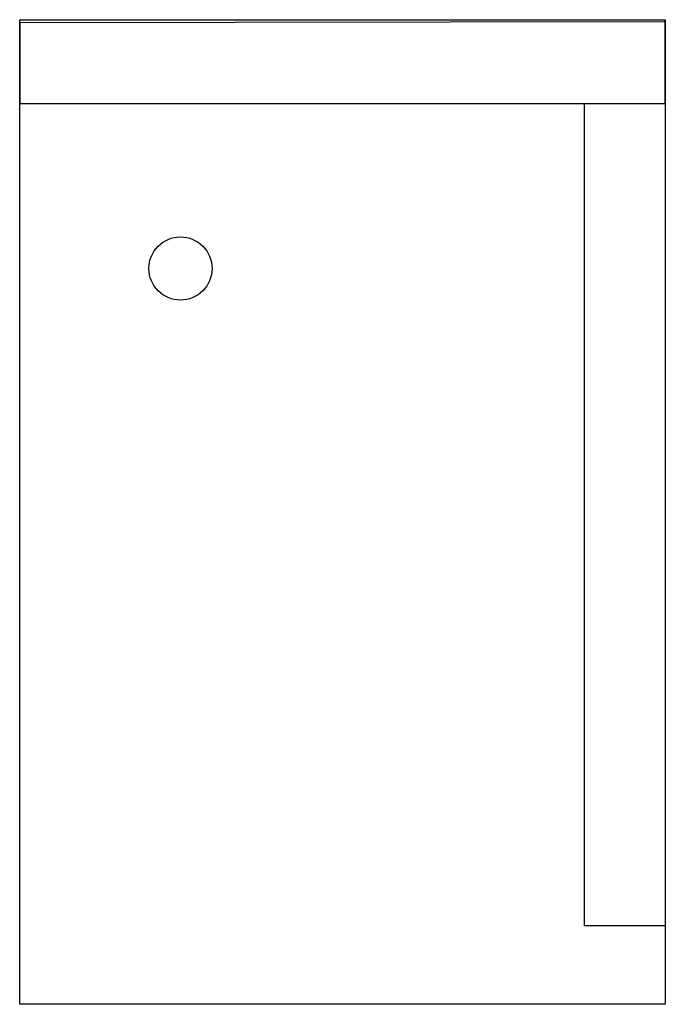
# Model space of a CAD drawing. Header units: inches. Extents: x 10.05 to 14.05, y 8.86 to 14.96.
import ezdxf

# ---------------------------------------------------------------- set-up
doc = ezdxf.new("R2010")
doc.units = ezdxf.units.IN
doc.header["$MEASUREMENT"] = 0
for name, color, linetype in [('AB', 150, 'Continuous'), ('gasket', 54, 'Continuous'), ('GRN', 92, 'Continuous')]:
    doc.layers.add(name, color=color, linetype=linetype)

msp = doc.modelspace()

# ---------------------------------------------------------------- linework, layer by layer
at = {"layer": 'AB'}
for p, q in [((10.045, 14.9618), (14.045, 14.9618)), ((10.045, 8.8618), (10.045, 14.9618)), ((14.045, 14.9618), (14.045, 8.8618)), ((14.045, 8.8618), (10.045, 8.8618))]:
    msp.add_line(p, q, dxfattribs=at)
at = {"layer": 'gasket'}
for p, q in [((14.045, 14.9482), (10.045, 14.9431)), ((14.045, 14.4431), (14.045, 14.9618)), ((10.045, 14.9431), (10.045, 14.4431)), ((10.045, 14.4431), (14.045, 14.4431)), ((13.545, 9.3476), (13.545, 14.4431)), ((14.045, 14.4431), (14.045, 9.3482)), ((14.045, 9.3482), (13.545, 9.3476))]:
    msp.add_line(p, q, dxfattribs=at)
at = {"layer": 'gasket', "extrusion": (0, 0, -1)}
msp.add_line((13.545, 14.4431), (14.045, 14.4431), dxfattribs=at)
at = {"layer": 'GRN'}
msp.add_circle((11.0412, 13.4204, 0.312), 0.1958, dxfattribs=at)

doc.saveas('drawing.dxf')
